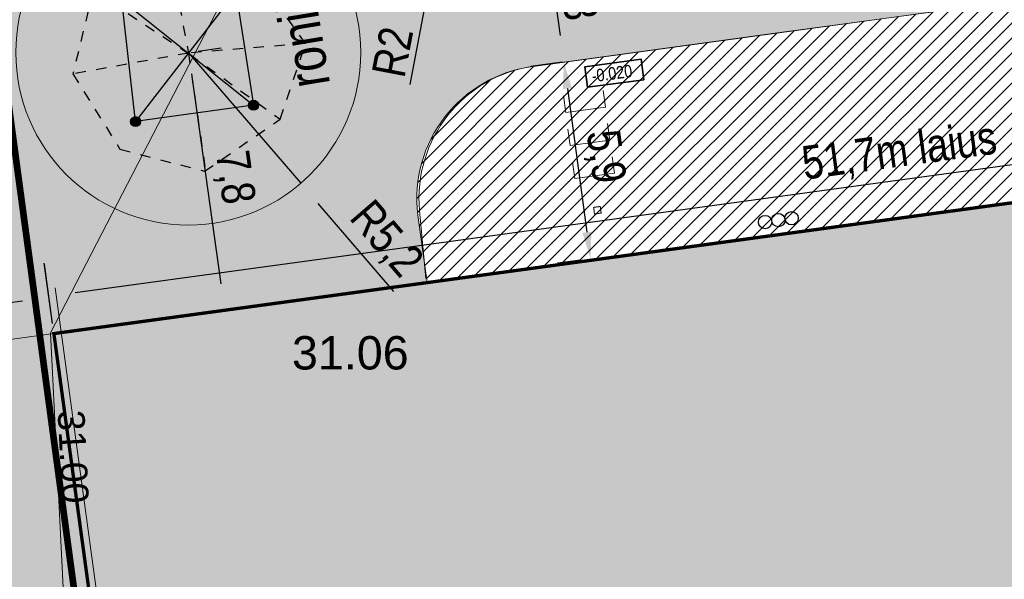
# Model space of a CAD drawing. Header units: metres. Extents: x 737835 to 905050, y 6570742 to 6590316.
# Tile 31 of 256: x 737973 to 738003, y 6590070 to 6590087. Entities that reach past the tile are written whole.
import ezdxf

# ---------------------------------------------------------------- set-up
doc = ezdxf.new("R2010")
doc.units = ezdxf.units.M
doc.header["$LTSCALE"] = 0.5
for name, pattern in [('ACAD_ISO10W100', [18, 12, -3, 0, -3]), ('CENTER', [2, 1.25, -0.25, 0.25, -0.25]), ('Double Dashed', [10.936111, 5.291667, -2.116667, 1.411111, -2.116667]), ('RAJATISK', [3.75, 1.25, -1.25, 1.25]), ('RAJATISP', [0.02, 0.01, 0.01])]:
    doc.linetypes.add(name, pattern=pattern)
for name, color, linetype in [('0_PJ_Hoonestusala', 7, 'CENTER'), ('_Polka haljastus viirutus', 7, 'Continuous'), ('AR_hoone_avatäited_klf', 7, 'Continuous'), ('AR_hoone_mõõt_pinnad', 7, 'Continuous'), ('AR_hoone_teljed', 251, 'Continuous'), ('AS_inventar', 222, 'Continuous'), ('AS_valimoobel PK', 7, 'Continuous'), ('RAJATIS', 7, 'Continuous'), ('RAJATISEDET', 252, 'Continuous')]:
    doc.layers.add(name, color=color, linetype=linetype)
for name, color, linetype, lineweight in [('AS_hoone_projekt PK', 2, 'ACAD_ISO10W100', 15), ('AS_hoone_projekt RG', 2, 'ACAD_ISO10W100', 15), ('AS_metall-leht ääris 0cm', 164, 'Continuous', 15), ('AS_mõõdud', 7, 'Continuous', 0), ('AS_sillutiskivi PK', 253, 'Continuous', 5), ('AS_teed', 7, 'Continuous', 13), ('AS_tekst', 7, 'Continuous', 0), ('AS_vihmaveerenn', 6, 'Continuous', 30), ('TM-vertikaal', 5, 'Continuous', 35), ('TM-vertikaal-181548', 5, 'Continuous', 35)]:
    doc.layers.add(name, color=color, linetype=linetype, lineweight=lineweight)
doc.layers.add('AS_telliskatend PK', color=7, linetype='Continuous', lineweight=5, true_color=0xe79440)
doc.styles.add('GENERATED_STYLE_1', font='ARIALN.TTF')
doc.styles.add('Style-Arial Narrow', font='ARIALN.TTF')
doc.styles.add('TM_TXT', font='swissl.ttf')
doc.dimstyles.new('ISO-25', dxfattribs={"dimtxt": 2.5, "dimasz": 2.5, "dimexe": 1.25, "dimexo": 0.625, "dimtad": 1, "dimdec": 1, "dimtxsty": 'Standard', "dimcen": 2.5, "dimadec": 0, "dimazin": 0, "dimtfac": 1, "dimtdec": 1, "dimtmove": 0, "dimatfit": 3, "dimfxl": 1, "dimarcsym": 0})

# ---------------------------------------------------------------- blocks, each defined once
blk = doc.blocks.new('MEPOST')
at = {"color": 0, "linetype": 'Continuous', "const_width": 0.5}
blk.add_lwpolyline([(-0.25, 0, 1), (0.25, 0, 1)], format="xyb", close=True, dxfattribs=at)
at = {"color": 0, "linetype": 'Continuous'}
blk.add_circle((0, 0), 0.5, dxfattribs=at)
blk = doc.blocks.new('A$C7045e2a8')
at = {"layer": 'RAJATIS', "linetype": 'RAJATISP'}
for points in [[(-2.52, 1.584), (0.736, 2.648), (2.061, -0.538), (-1.256, -1.857), (-2.52, 1.584)], [(0.736, 2.648), (-1.256, -1.857)], [(-2.52, 1.584), (2.061, -0.538)]]:
    blk.add_lwpolyline(points, dxfattribs=at)
at = {"layer": 'RAJATISEDET', "linetype": 'RAJATISK', "ltscale": 0.5}
for points in [[(1.259, 3.223), (-1.576, 3.556), (-3.422, 1.651), (-3.421, -0.915), (-1.513, -2.771), (1.108, -2.808), (2.932, -0.755), (3.132, 1.628), (1.259, 3.223)], [(-1.576, 3.556), (-0.208, 0.513), (1.127, -2.783)], [(-3.422, 1.651), (-0.159, 0.491), (2.932, -0.755)], [(3.132, 1.628), (-0.206, 0.516), (-3.421, -0.915)]]:
    blk.add_lwpolyline(points, dxfattribs=at)
at = {"layer": 'RAJATIS', "xscale": 0.3, "yscale": 0.3, "zscale": 0.3}
for p in [(0.736, 2.648), (-2.52, 1.584), (2.061, -0.538), (-1.256, -1.857)]:
    blk.add_blockref('MEPOST', p, dxfattribs=at)
blk = doc.blocks.new('*D105')
at = {"layer": 'AS_mõõdud', "color": 0, "lineweight": -2, "transparency": 16777216}
for p, q in [((737974.238, 6590077.552), (737973.996, 6590079.329)), ((737970.721, 6590077.072), (737970.479, 6590078.849)), ((737973.338, 6590078.23), (737971.407, 6590077.966))]:
    blk.add_line(p, q, dxfattribs=at)
at = {"layer": 'AS_mõõdud', "color": 0, "transparency": 16777216}
for points in [[(737973.32, 6590078.362), (737973.356, 6590078.098), (737974.131, 6590078.338)], [(737971.389, 6590078.098), (737971.425, 6590077.834), (737970.614, 6590077.858)]]:
    blk.add_solid(points, dxfattribs=at)
at = {"layer": 'Defpoints', "color": 0, "transparency": 16777216}
for p in [(737970.614, 6590077.858), (737974.279, 6590077.254), (737970.762, 6590076.774)]:
    blk.add_point(p, dxfattribs=at)
at = {"layer": 'AS_mõõdud', "color": 0, "transparency": 16777216, "insert": (737972.264, 6590078.892), "char_height": 1, "attachment_point": 5, "rotation": 7.7736, "style": 'Style-Arial Narrow'}
blk.add_mtext('3,5', dxfattribs=at)
blk = doc.blocks.new('*D106')
at = {"layer": 'AS_mõõdud', "color": 0, "lineweight": -2, "transparency": 16777216}
for p, q in [((738025.425, 6590084.539), (738025.178, 6590086.355)), ((737974.918, 6590078.485), (738024.52, 6590085.256)), ((737974.238, 6590077.552), (737973.99, 6590079.368))]:
    blk.add_line(p, q, dxfattribs=at)
at = {"layer": 'AS_mõõdud', "color": 0, "transparency": 16777216}
for points in [[(738024.502, 6590085.388), (738024.538, 6590085.124), (738025.313, 6590085.364)], [(737974.9, 6590078.617), (737974.936, 6590078.353), (737974.126, 6590078.377)]]:
    blk.add_solid(points, dxfattribs=at)
at = {"layer": 'Defpoints', "color": 0, "transparency": 16777216}
for p in [(738025.313, 6590085.364), (738025.466, 6590084.242), (737974.279, 6590077.254)]:
    blk.add_point(p, dxfattribs=at)
at = {"layer": 'AS_mõõdud', "color": 0, "transparency": 16777216, "insert": (737999.611, 6590082.664), "char_height": 1, "attachment_point": 5, "rotation": 7.7736, "style": 'Style-Arial Narrow'}
blk.add_mtext('51,7m laius', dxfattribs=at)
blk = doc.blocks.new('*D77')
at = {"layer": 'AS_mõõdud', "color": 0, "lineweight": -2, "transparency": 16777216}
for p, q in [((737989.446, 6590088.397), (737990.139, 6590088.492)), ((737989.257, 6590087.564), (737989.445, 6590086.181)), ((737989.504, 6590085.381), (737988.563, 6590085.253))]:
    blk.add_line(p, q, dxfattribs=at)
at = {"layer": 'AS_mõõdud', "color": 0, "transparency": 16777216}
for points in [[(737989.389, 6590087.582), (737989.124, 6590087.546), (737989.148, 6590088.357)], [(737989.578, 6590086.199), (737989.313, 6590086.163), (737989.554, 6590085.388)]]:
    blk.add_solid(points, dxfattribs=at)
at = {"layer": 'Defpoints', "color": 0, "transparency": 16777216}
for p in [(737989.148, 6590088.357), (737989.554, 6590085.388), (737989.802, 6590085.422)]:
    blk.add_point(p, dxfattribs=at)
at = {"layer": 'AS_mõõdud', "color": 0, "transparency": 16777216, "insert": (737990.055, 6590086.968), "char_height": 1, "attachment_point": 5, "rotation": 277.7714, "style": 'Style-Arial Narrow'}
blk.add_mtext('3', dxfattribs=at)
blk = doc.blocks.new('*D95')
at = {"layer": 'AS_mõõdud', "color": 0, "lineweight": -2, "transparency": 16777216}
for p, q in [((737978.305, 6590085.674), (737981.674, 6590081.757)), ((737984.458, 6590078.518), (737982.195, 6590081.15))]:
    blk.add_line(p, q, dxfattribs=at)
at = {"layer": 'AS_mõõdud', "color": 0, "transparency": 16777216}
blk.add_solid([(737982.296, 6590081.237), (737982.094, 6590081.063), (737981.674, 6590081.757)], dxfattribs=at)
at = {"layer": 'Defpoints', "color": 0, "transparency": 16777216}
for p in [(737978.305, 6590085.674), (737981.674, 6590081.757)]:
    blk.add_point(p, dxfattribs=at)
at = {"layer": 'AS_mõõdud', "color": 0, "transparency": 16777216, "insert": (737984.195, 6590080.053), "char_height": 1, "attachment_point": 5, "rotation": 310.6903, "style": 'Style-Arial Narrow'}
blk.add_mtext('R5,2', dxfattribs=at)
blk = doc.blocks.new('*D78')
at = {"layer": 'AS_mõõdud', "color": 0, "lineweight": -2, "transparency": 16777216}
for p, q in [((737989.256, 6590085.347), (737988.563, 6590085.253)), ((737989.661, 6590084.595), (737990.248, 6590080.288)), ((737990.058, 6590079.455), (737989.365, 6590079.36))]:
    blk.add_line(p, q, dxfattribs=at)
at = {"layer": 'AS_mõõdud', "color": 0, "transparency": 16777216}
for points in [[(737989.794, 6590084.613), (737989.529, 6590084.577), (737989.554, 6590085.388)], [(737990.38, 6590080.306), (737990.115, 6590080.27), (737990.355, 6590079.495)]]:
    blk.add_solid(points, dxfattribs=at)
at = {"layer": 'Defpoints', "color": 0, "transparency": 16777216}
for p in [(737989.554, 6590085.388), (737990.355, 6590079.495), (737990.355, 6590079.495)]:
    blk.add_point(p, dxfattribs=at)
at = {"layer": 'AS_mõõdud', "color": 0, "transparency": 16777216, "insert": (737990.748, 6590082.55), "char_height": 1, "attachment_point": 5, "rotation": 277.7484, "style": 'Style-Arial Narrow'}
blk.add_mtext('5,9', dxfattribs=at)
blk = doc.blocks.new('*D139')
at = {"layer": 'AS_mõõdud', "color": 0, "lineweight": -2, "transparency": 16777216}
for p, q in [((737985.947, 6590089.938), (737985.572, 6590087.974)), ((737984.95, 6590084.717), (737985.422, 6590087.188))]:
    blk.add_line(p, q, dxfattribs=at)
at = {"layer": 'AS_mõõdud', "color": 0, "transparency": 16777216}
blk.add_solid([(737985.291, 6590087.213), (737985.553, 6590087.163), (737985.572, 6590087.974)], dxfattribs=at)
at = {"layer": 'Defpoints', "color": 0, "transparency": 16777216}
for p in [(737985.947, 6590089.938), (737985.572, 6590087.974)]:
    blk.add_point(p, dxfattribs=at)
at = {"layer": 'AS_mõõdud', "color": 0, "transparency": 16777216, "insert": (737984.421, 6590085.691), "char_height": 1, "attachment_point": 5, "rotation": 79.1958, "style": 'Style-Arial Narrow'}
blk.add_mtext('R2', dxfattribs=at)
blk = doc.blocks.new('*D147')
at = {"layer": 'AS_mõõdud', "color": 0, "lineweight": -2, "transparency": 16777216}
for p, q in [((737978.602, 6590085.716), (737979.295, 6590085.814)), ((737978.417, 6590084.882), (737979.285, 6590078.745)), ((737979.1, 6590077.911), (737978.407, 6590077.813))]:
    blk.add_line(p, q, dxfattribs=at)
at = {"layer": 'AS_mõõdud', "color": 0, "transparency": 16777216}
for points in [[(737978.549, 6590084.901), (737978.285, 6590084.864), (737978.305, 6590085.674)], [(737979.417, 6590078.764), (737979.153, 6590078.727), (737979.397, 6590077.953)]]:
    blk.add_solid(points, dxfattribs=at)
at = {"layer": 'Defpoints', "color": 0, "transparency": 16777216}
for p in [(737978.305, 6590085.674), (737979.397, 6590077.953), (737979.397, 6590077.953)]:
    blk.add_point(p, dxfattribs=at)
at = {"layer": 'AS_mõõdud', "color": 0, "transparency": 16777216, "insert": (737979.644, 6590081.926), "char_height": 1, "attachment_point": 5, "rotation": 278.0515, "style": 'Style-Arial Narrow'}
blk.add_mtext('7,8', dxfattribs=at)

msp = doc.modelspace()

# ---------------------------------------------------------------- hatches: boundary and pattern name
at = {"layer": '_Polka haljastus viirutus'}
h = msp.add_hatch(dxfattribs=at)
h.set_pattern_fill('ANSI38', color=63, scale=0.15)
h.set_pattern_definition([(45, (0, 0), (-0.33675960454, 0.33675960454), []), (135, (0, 0), (-1.01027881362, 0.33675960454), [1.190625, -0.714375])])
edge = h.paths.add_edge_path()
edge.add_line((737968.852, 6590090.766), (737974.489, 6590049.471))
edge.add_arc((737972.508, 6590049.201), 2, -82.2264, 7.7736, ccw=False)
edge.add_line((737972.778, 6590047.219), (737970.89, 6590046.961))
edge.add_line((737970.89, 6590046.961), (737964.26, 6590096.15))
edge.add_line((737964.26, 6590096.15), (737967.98, 6590092.502))
edge.add_arc((737965.88, 6590090.36), 3, 7.7736, 45.5584, ccw=False)
at = {"layer": 'AS_hoone_projekt RG'}
h = msp.add_hatch(color=2, dxfattribs=at)
h.dxf.hatch_style = 1
edge = h.paths.add_edge_path()
edge.add_line((737980.136, 6590036.826), (737979.804, 6590036.782))
edge.add_line((737979.804, 6590036.782), (737974.279, 6590077.254))
edge.add_line((737974.279, 6590077.254), (738025.466, 6590084.242))
edge.add_line((738025.466, 6590084.242), (738031.52, 6590039.892))
edge.add_line((738031.52, 6590039.892), (738021.003, 6590038.369))
edge.add_line((738021.003, 6590038.369), (738020.437, 6590042.511))
edge.add_arc((738000.053, 6590039.753), 20.57, 7.7063, 96.2793)
edge.add_line((737997.803, 6590060.199), (737997.094, 6590060.102))
edge.add_arc((738001.09, 6590039.543), 20.944, 101.0006, 169.898)
edge.add_arc((738004.903, 6590038.565), 24.871, 169.2196, 180.7948)
edge.add_arc((737997.55, 6590038.789), 17.525, 181.861, 186.4331)
at = {"layer": 'AS_sillutiskivi PK'}
h = msp.add_hatch(dxfattribs=at)
h.set_pattern_fill('AR-HBONE', color=256, scale=0.003)
edge = h.paths.add_edge_path()
edge.add_line((737985.456, 6590078.78), (737974.279, 6590077.254))
edge.add_line((737974.279, 6590077.254), (737970.762, 6590076.774))
edge.add_line((737970.762, 6590076.774), (737968.852, 6590090.766))
edge.add_arc((737965.88, 6590090.36), 3, 7.7736, 45.5584)
edge.add_line((737967.98, 6590092.502), (737964.26, 6590096.15))
edge.add_line((737964.26, 6590096.15), (738030.611, 6590105.377))
edge.add_line((738030.611, 6590105.377), (738031.389, 6590099.16))
edge.add_arc((738029.406, 6590098.897), 2, 7.5454, 97.7714)
edge.add_line((738029.136, 6590100.879), (737985.271, 6590094.892))
edge.add_arc((737985.541, 6590092.911), 2, 97.7714, 187.7714)
edge.add_line((737983.559, 6590092.64), (737983.965, 6590089.668))
edge.add_arc((737985.947, 6590089.938), 2, 187.7714, 277.7714)
edge.add_line((737986.217, 6590087.957), (738030.071, 6590093.942))
edge.add_arc((738029.8, 6590095.923), 2, 277.7714, 367.5454)
edge.add_line((738031.783, 6590096.186), (738032.718, 6590089.279))
edge.add_arc((738030.739, 6590088.988), 2, 8.3721, 97.7734)
edge.add_line((738030.469, 6590090.97), (738012.351, 6590088.506))
edge.add_line((738012.351, 6590088.506), (738000.538, 6590086.884))
edge.add_line((738000.538, 6590086.884), (737988.638, 6590085.259))
edge.add_arc((737989.152, 6590081.292), 4, 97.3733, 187.0619)
edge.add_line((737985.182, 6590080.801), (737985.456, 6590078.78))
edge = h.paths.add_edge_path(flags=16)
edge.add_arc((737978.305, 6590085.674), 5.167, 0, 360)
h = msp.add_hatch(dxfattribs=at)
h.set_pattern_fill('AR-HBONE', color=256, scale=0.003)
edge = h.paths.add_edge_path()
edge.add_line((737994.572, 6589989.499), (737988.348, 6589988.663))
edge.add_arc((737988.081, 6589990.645), 2, 187.773, 277.6572, ccw=False)
edge.add_line((737986.1, 6589990.374), (737984.328, 6590003.354))
edge.add_arc((737984.1, 6590005.843), 2.5, 100.3087, 275.2385, ccw=False)
edge.add_line((737983.652, 6590008.303), (737979.804, 6590036.782))
edge.add_line((737979.804, 6590036.782), (737976.995, 6590057.358))
edge.add_line((737976.995, 6590057.358), (737974.279, 6590077.254))
edge.add_line((737974.279, 6590077.254), (737970.762, 6590076.774))
edge.add_line((737970.762, 6590076.774), (737974.489, 6590049.471))
edge.add_arc((737972.508, 6590049.201), 2, -82.2264, 7.7736, ccw=False)
edge.add_line((737972.778, 6590047.219), (737970.89, 6590046.961))
edge.add_line((737970.89, 6590046.961), (737971.126, 6590045.206))
edge.add_line((737971.126, 6590045.206), (737971.536, 6590045.261))
edge.add_arc((737971.735, 6590043.774), 1.5, 7.774, 97.6236, ccw=False)
edge.add_line((737973.221, 6590043.977), (737977.392, 6590013.422))
edge.add_arc((737975.906, 6590013.219), 1.5, -82.222, 7.774, ccw=False)
edge.add_line((737976.109, 6590011.733), (737975.795, 6590011.69))
edge.add_line((737975.795, 6590011.69), (737977.399, 6589999.785))
edge.add_line((737977.399, 6589999.785), (737979.222, 6590000.03))
edge.add_arc((737979.489, 6589998.048), 2, 7.8368, 97.6753, ccw=False)
edge.add_line((737981.47, 6589998.321), (737982.92, 6589987.787))
edge.add_arc((737981.436, 6589987.583), 1.498, -82.2108, 7.8368, ccw=False)
edge.add_line((737981.639, 6589986.098), (737979.285, 6589985.781))
edge.add_line((737979.285, 6589985.781), (737980.444, 6589977.181))
edge.add_arc((737978.448, 6589976.918), 2.013, -81.0467, 7.5214, ccw=False)
edge.add_line((737978.761, 6589974.929), (737989.998, 6589976.573))
edge.add_arc((737989.722, 6589978.554), 2, 187.7736, 277.9533, ccw=False)
edge.add_line((737987.74, 6589978.283), (737987.133, 6589982.732))
edge.add_arc((737989.114, 6589983.003), 2, 97.9805, 187.7736, ccw=False)
edge.add_line((737988.837, 6589984.983), (737995.076, 6589985.858))
edge.add_line((737995.076, 6589985.858), (737994.572, 6589989.499))
at = {"layer": 'AS_teed', "lineweight": 9, "true_color": 0xf27172}
h = msp.add_hatch(dxfattribs=at)
h.set_pattern_fill('AR-CONC', color=11, scale=0.003)
h.set_pattern_definition([(50, (0, 0), (0.546554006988, -0.047817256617), [0.05715, -0.62865]), (355, (0, 0), (-0.105730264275, 0.573170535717), [0.04572, -0.50292175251]), (100.4514447, (0.04555, -0.004), (0.44082374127, 0.525353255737), [0.0485700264, -0.5342707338]), (46.1842, (0, 0.1524), (0.813237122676, -0.1261269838), [0.085725, -0.942975]), (96.63555761, (0.0678, 0.1419), (0.71221240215, 0.74227837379), [0.07285506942, -0.80140682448]), (351.18415117, (0, 0.1524), (0.7122124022, 0.74227837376), [0.06857990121, -0.75437919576]), (21, (0.0762, 0.1143), (0.454843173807, -0.30679559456), [0.05715, -0.62865]), (326, (0.0762, 0.1143), (0.185406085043, 0.552563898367), [0.04572, -0.50292]), (71.451445, (0.1141, 0.08873), (0.640249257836, 0.245768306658), [0.0485700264, -0.5342698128]), (37.5, (0, 0), (0.009265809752, 0.2536651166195), [0, -0.496824, 0, -0.51054, 0, -0.504825]), (7.5, (0, 0), (0.200458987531, 0.300541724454), [0, -0.291084, 0, -0.485394, 0, -0.192405]), (327.5, (-0.16993, 0), (0.4067717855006, -0.017186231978), [0, -0.1905, 0, -0.59436, 0, -0.78867]), (317.5, (-0.24613, 0), (0.444387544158, 0.0762794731), [0, -0.24765, 0, -0.394716, 0, -0.56007])])
edge = h.paths.add_edge_path()
edge.add_arc((737978.305, 6590085.674), 5.167, 0, 360)
at = {"layer": 'AS_telliskatend PK'}
h = msp.add_hatch(dxfattribs=at)
h.set_pattern_fill('ANSI31', color=36, scale=0.1)
h.set_pattern_definition([(45, (0, 0), (-0.224506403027, 0.224506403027), [])])
edge = h.paths.add_edge_path()
edge.add_line((737985.451, 6590078.819), (737985.182, 6590080.801))
edge.add_arc((737989.152, 6590081.292), 4, 97.3733, 187.0619, ccw=False)
edge.add_line((737988.638, 6590085.259), (738012.249, 6590088.483))
edge.add_arc((738012.939, 6590084.036), 4.5, 9.1622, 98.8242, ccw=False)
edge.add_line((738017.382, 6590084.752), (738017.583, 6590083.205))
edge.add_line((738017.583, 6590083.205), (737985.451, 6590078.819))

# ---------------------------------------------------------------- linework, layer by layer
at = {"layer": '0_PJ_Hoonestusala', "linetype": 'CENTER', "ltscale": 5, "const_width": 0.2, "flags": 128}
msp.add_lwpolyline([(737972.194, 6590089.538), (737985.878, 6589988.022), (738044.39, 6589996.013), (738030.305, 6590097.541), (738023.449, 6590096.53), (737993.249, 6590092.22)], close=True, dxfattribs=at)
at = {"layer": 'AR_hoone_avatäited_klf', "color": 252, "linetype": 'Continuous', "lineweight": 13, "ltscale": 100}
for p, q in [((737990.799, 6590084.04), (737990.731, 6590084.536)), ((737989.542, 6590084.373), (737989.61, 6590083.878)), ((737989.61, 6590083.878), (737990.799, 6590084.04)), ((737989.678, 6590083.382), (737989.745, 6590082.887)), ((737990.934, 6590083.049), (737990.867, 6590083.544)), ((737991.069, 6590082.059), (737991.002, 6590082.554)), ((737989.813, 6590082.392), (737989.88, 6590081.896)), ((737989.88, 6590081.896), (737991.069, 6590082.059))]:
    msp.add_line(p, q, dxfattribs=at)
at = {"layer": 'AR_hoone_avatäited_klf', "color": 252, "linetype": 'Continuous', "lineweight": 18, "ltscale": 100}
for p, q in [((737989.61, 6590083.878), (737990.799, 6590084.04)), ((737990.799, 6590084.04), (737990.204, 6590083.959)), ((737990.934, 6590083.049), (737990.34, 6590082.968)), ((737989.88, 6590081.896), (737991.069, 6590082.059)), ((737991.069, 6590082.059), (737990.475, 6590081.978))]:
    msp.add_line(p, q, dxfattribs=at)
at = {"layer": 'AR_hoone_mõõt_pinnad', "color": 12, "linetype": 'Continuous', "lineweight": 35, "ltscale": 100}
msp.add_lwpolyline([(737991.948, 6590084.86), (737991.875, 6590085.473), (737990.182, 6590085.244), (737990.265, 6590084.632)], close=True, dxfattribs=at)
at = {"layer": 'AR_hoone_teljed', "color": 174, "linetype": 'Double Dashed', "lineweight": 13, "ltscale": 100}
msp.add_line((737974.314, 6590078.629), (737979.981, 6590037.118), dxfattribs=at)
at = {"layer": 'AS_hoone_projekt PK', "color": 7, "linetype": 'Continuous', "lineweight": 0, "const_width": 0.1}
msp.add_lwpolyline([(737980.136, 6590036.826), (737979.804, 6590036.782), (737974.279, 6590077.254), (738025.466, 6590084.242), (738031.52, 6590039.892), (738021.003, 6590038.369), (738020.437, 6590042.511, 0.406938), (737997.803, 6590060.199), (737997.803, 6590060.199), (737997.803, 6590060.199), (737997.803, 6590060.199), (737997.094, 6590060.102, 0.310017), (737980.471, 6590043.217, 0.050549), (737980.035, 6590038.22, 0.019953), (737980.136, 6590036.826)], format="xyb", close=True, dxfattribs=at)
at = {"layer": 'AS_inventar', "color": 222, "lineweight": 30}
for centre in [(737995.585, 6590080.596), (737995.981, 6590080.653), (737996.377, 6590080.711)]:
    msp.add_circle(centre, 0.2, dxfattribs=at)
at = {"layer": 'AS_metall-leht ääris 0cm'}
msp.add_circle((737978.305, 6590085.674), 5.167, dxfattribs=at)
at = {"layer": 'AS_sillutiskivi PK'}
msp.add_lwpolyline([(737985.456, 6590078.78), (737974.279, 6590077.254), (737970.762, 6590076.774), (737968.852, 6590090.766, 0.166377), (737967.98, 6590092.502), (737964.26, 6590096.15), (738030.611, 6590105.377), (738031.389, 6590099.16, 0.41537), (738029.136, 6590100.879), (737985.271, 6590094.892, 0.414213), (737983.559, 6590092.64), (737983.965, 6590089.668, 0.414214), (737986.217, 6590087.957), (738030.071, 6590093.942, 0.413059), (738031.783, 6590096.186), (738032.718, 6590089.279, 0.411156), (738030.469, 6590090.97), (738012.351, 6590088.506), (738000.538, 6590086.884), (737988.638, 6590085.259), (737988.638, 6590085.259, 0.412623), (737985.182, 6590080.801), (737985.456, 6590078.78)], format="xyb", close=True, dxfattribs=at)
at = {"layer": 'AS_sillutiskivi PK', "color": 9}
msp.add_lwpolyline([(737983.652, 6590008.303), (737979.804, 6590036.782), (737976.995, 6590057.358), (737974.279, 6590077.254), (737974.279, 6590077.254), (737974.279, 6590077.254), (737970.762, 6590076.774), (737970.762, 6590076.774), (737970.762, 6590076.774), (737974.489, 6590049.471, -0.414214), (737972.778, 6590047.219), (737970.89, 6590046.961), (737971.126, 6590045.206), (737971.536, 6590045.261, -0.413445), (737973.221, 6590043.977), (737977.392, 6590013.422, -0.414193)], format="xyb", dxfattribs=at)
at = {"layer": 'AS_valimoobel PK', "linetype": 'Continuous', "lineweight": 15, "ltscale": 100}
for p, q in [((737990.799, 6590084.04), (737990.731, 6590084.536)), ((737989.542, 6590084.373), (737989.61, 6590083.878)), ((737990.204, 6590083.959), (737989.61, 6590083.878)), ((737989.678, 6590083.382), (737989.745, 6590082.887)), ((737990.934, 6590083.049), (737990.867, 6590083.544)), ((737989.745, 6590082.887), (737990.934, 6590083.049)), ((737989.745, 6590082.887), (737990.934, 6590083.049)), ((737990.34, 6590082.968), (737989.745, 6590082.887)), ((737991.069, 6590082.059), (737991.002, 6590082.554)), ((737989.813, 6590082.392), (737989.88, 6590081.896)), ((737990.475, 6590081.978), (737989.88, 6590081.896))]:
    msp.add_line(p, q, dxfattribs=at)
at = {"layer": 'AS_valimoobel PK', "color": 252, "linetype": 'Continuous', "lineweight": 20}
for p, q in [((737996.922, 6590080.375), (737995.093, 6590080.127)), ((737986.442, 6590078.953), (737985.451, 6590078.819))]:
    msp.add_line(p, q, dxfattribs=at)
at = {"layer": 'AS_vihmaveerenn', "linetype": 'Continuous', "lineweight": 0, "const_width": 0.03}
msp.add_lwpolyline([(737990.447, 6590081.035), (737990.645, 6590081.062), (737990.672, 6590080.864), (737990.474, 6590080.837), (737990.447, 6590081.035)], dxfattribs=at)
at = {"layer": 'TM-vertikaal-181548', "color": 151, "linetype": 'Continuous', "lineweight": 9, "elevation": 31, "flags": 128}
for points in [[(737983.091, 6590094.531), (737982.555, 6590093.859), (737979.248, 6590087.089), (737974.179, 6590077.275)], [(737974.179, 6590077.275), (737975.179, 6590057.197), (737975.741, 6590053.084), (737978.519, 6590045.485), (737977.359, 6590027.078), (737980.343, 6590025.028), (737981.386, 6590024.316)]]:
    msp.add_lwpolyline(points, dxfattribs=at)
at = {"layer": 'TM-vertikaal-181548', "color": 151, "linetype": 'Continuous', "lineweight": 9, "elevation": 31.1, "flags": 128}
msp.add_lwpolyline([(738024.298, 6590090.127), (738014.741, 6590088.824), (738005.008, 6590087.497), (737995.584, 6590086.212), (737988.674, 6590085.27, 0.401595), (737985.232, 6590080.938), (737985.42, 6590078.903)], format="xyb", dxfattribs=at)

# ---------------------------------------------------------------- block references
at = {"layer": 'AS_valimoobel PK', "lineweight": 9, "rotation": 346.2242882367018}
msp.add_blockref('A$C7045e2a8', (737978.388, 6590085.108), dxfattribs=at)

# ---------------------------------------------------------------- texts
at = {"layer": 'AR_hoone_mõõt_pinnad', "color": 12, "linetype": 'Continuous', "lineweight": 35, "insert": (737990.97, 6590085.234), "char_height": 0.375, "attachment_point": 2, "rotation": 7.7015, "style": 'GENERATED_STYLE_1'}
msp.add_mtext('\\A1;-0.020', dxfattribs=at)
at = {"layer": 'AS_tekst', "color": 7, "insert": (737982.574, 6590084.733), "char_height": 1.2, "attachment_point": 7, "rotation": 99.4117, "line_spacing_factor": 0.776524, "style": 'GENERATED_STYLE_1'}
msp.add_mtext('ronila', dxfattribs=at)
at = {"layer": 'TM-vertikaal', "color": 151, "linetype": 'Continuous', "lineweight": 35, "insert": (737981.411, 6590076.671, 31.06), "char_height": 1, "attachment_point": 4, "style": 'TM_TXT'}
msp.add_mtext('31.06', dxfattribs=at)
at = {"layer": 'TM-vertikaal', "color": 151, "linetype": 'Continuous', "lineweight": 35, "insert": (737974.45, 6590073.545, 31), "char_height": 0.8, "attachment_point": 8, "rotation": 272.8521, "style": 'TM_TXT'}
msp.add_mtext('31.00', dxfattribs=at)

# ---------------------------------------------------------------- dimensions: what is measured, and where the dimension line sits
at = {"layer": 'AS_mõõdud'}
for center, mpoint, picture, middle in [((737985.947, 6590089.938), (737985.572, 6590087.974), '*D139', (737984.421, 6590085.691)), ((737978.305, 6590085.674), (737981.674, 6590081.757), '*D95', (737984.195, 6590080.053))]:
    dim = msp.add_radius_dim(center=center, mpoint=mpoint, dimstyle='ISO-25', override={"dimtxt": 1, "dimasz": 0.8, "dimexe": 1, "dimexo": 0.3, "dimgap": 0.2, "dimtxsty": 'Style-Arial Narrow', "dimtmove": 1}, dxfattribs=at)
    dim.commit()
    dim.dimension.update_dxf_attribs({"geometry": picture, "text_midpoint": middle})
dim = msp.add_linear_dim(base=(737989.554, 6590085.388), p1=(737989.148, 6590088.357), p2=(737989.802, 6590085.422), angle=97.7714, dimstyle='ISO-25', override={"dimtxt": 1, "dimasz": 0.8, "dimexe": 1, "dimexo": 0.3, "dimgap": 0.2, "dimtxsty": 'Style-Arial Narrow', "dimtmove": 1}, dxfattribs=at)
dim.commit()
dim.dimension.update_dxf_attribs({"geometry": '*D77', "text_midpoint": (737989.351, 6590086.872), "dimtype": 160})
dim = msp.add_aligned_dim(p1=(737974.279, 6590077.254), p2=(738025.466, 6590084.242), distance=1.133, text='<>m laius', dimstyle='ISO-25', override={"dimtxt": 1, "dimasz": 0.8, "dimexe": 1, "dimexo": 0.3, "dimgap": 0.2, "dimtxsty": 'Style-Arial Narrow', "dimtmove": 1}, dxfattribs=at)
dim.commit()
dim.dimension.update_dxf_attribs({"geometry": '*D106', "text_midpoint": (737999.611, 6590082.664)})
for p1, p2, distance, picture, middle in [((737978.305, 6590085.674), (737979.397, 6590077.953), 0, '*D147', (737979.644, 6590081.926)), ((737989.554, 6590085.388), (737990.355, 6590079.495), 0, '*D78', (737990.748, 6590082.55)), ((737974.279, 6590077.254), (737970.762, 6590076.774), -1.094, '*D105', (737972.264, 6590078.892))]:
    dim = msp.add_aligned_dim(p1=p1, p2=p2, distance=distance, dimstyle='ISO-25', override={"dimtxt": 1, "dimasz": 0.8, "dimexe": 1, "dimexo": 0.3, "dimgap": 0.2, "dimtxsty": 'Style-Arial Narrow', "dimtmove": 1}, dxfattribs=at)
    dim.commit()
    dim.dimension.update_dxf_attribs({"geometry": picture, "text_midpoint": middle})

doc.saveas('drawing.dxf')
